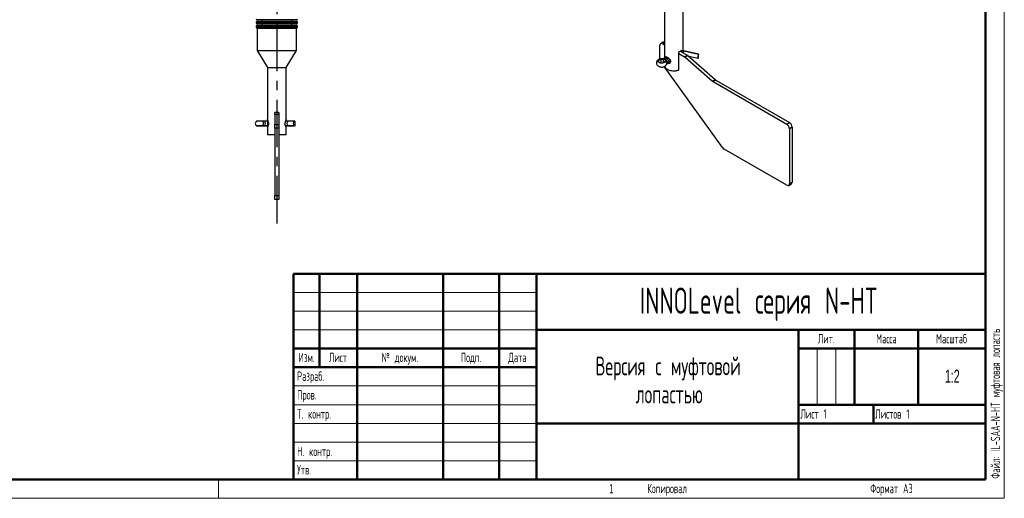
# Model space of a CAD drawing. Header units: millimetres. Extents: x 0 to 420, y 0 to 297.
# Tile 2 of 6: x 157 to 420, y 0 to 128. Entities that reach past the tile are written whole.
import ezdxf

# ---------------------------------------------------------------- set-up
doc = ezdxf.new("R2010")
doc.units = ezdxf.units.MM
doc.linetypes.add('CENTERX2', pattern=[20.32, 12.7, -2.54, 2.54, -2.54])
doc.layers.add('ОСЕВЫЕ', color=7, linetype='Continuous')
doc.layers.add('ОСНОВНОЙ', color=7, linetype='Continuous', lineweight=25)
doc.styles.add('SLDTEXTSTYLE0', font='TXT', dxfattribs={"width": 0.605, "bigfont": 'bigfont'})
doc.styles.add('SLDTEXTSTYLE1', font='TXT', dxfattribs={"width": 0.620146, "bigfont": 'bigfont'})
doc.styles.add('SLDTEXTSTYLE2', font='TXT', dxfattribs={"width": 0.605})
doc.styles.add('SLDTEXTSTYLE3', font='TXT', dxfattribs={"width": 0.559127, "bigfont": 'bigfont'})

# ---------------------------------------------------------------- blocks, each defined once
blk = doc.blocks.new('SW_NOTE_0')
at = {"color": 0, "linetype": 'Continuous', "lineweight": 0, "char_height": 5, "attachment_point": 2, "style": 'SLDTEXTSTYLE0'}
for s, insert in [('Версия с муфтовой', (31.87, 6.43)), ('лопастью', (32.16, -1.07))]:
    blk.add_mtext(s, dxfattribs=dict(at, insert=insert))

msp = doc.modelspace()

# ---------------------------------------------------------------- linework, layer by layer
at = {"color": 7, "linetype": 'Continuous', "lineweight": 18}
for p, q in [((420, 297), (420, 0)), ((230, 55), (295, 55)), ((230, 50), (295, 50)), ((230, 45), (295, 45)), ((370, 40), (370, 25)), ((375, 40), (375, 25)), ((230, 30), (295, 30)), ((230, 25), (295, 25)), ((230, 20), (295, 20)), ((230, 15), (295, 15)), ((230, 10), (295, 10)), ((0, 0), (420, 0))]:
    msp.add_line(p, q, dxfattribs=at)
at = {"color": 7, "linetype": 'Continuous', "lineweight": 50}
for p, q in [((415, 5), (415, 292)), ((230, 60), (415, 60)), ((230, 60), (230, 5)), ((237, 35), (237, 60)), ((247, 60), (247, 5)), ((270, 60), (270, 5)), ((285, 60), (285, 5)), ((295, 60), (295, 5)), ((295, 45), (415, 45)), ((365, 45), (365, 5)), ((380, 45), (380, 25)), ((397, 45), (397, 25)), ((230, 40), (295, 40)), ((365, 40), (415, 40)), ((230, 35), (295, 35)), ((365, 25), (415, 25)), ((385, 25), (385, 20)), ((295, 20), (415, 20)), ((20, 5), (415, 5))]:
    msp.add_line(p, q, dxfattribs=at)
at = {"color": 7, "linetype": 'Continuous', "lineweight": 25}
for p, q in [((329.15, 129.93), (329.15, 117.5)), ((334.15, 119.02), (334.15, 129.93)), ((220.07, 127.19), (220.07, 126.99)), ((230.82, 127.84), (220.32, 127.84)), ((220.32, 127.44), (230.82, 127.44)), ((230.82, 126.74), (220.32, 126.74)), ((220.32, 126.34), (230.82, 126.34)), ((221.57, 127.84), (221.57, 127.44)), ((221.57, 126.74), (221.57, 126.34)), ((229.57, 127.44), (229.57, 127.84)), ((229.57, 126.34), (229.57, 126.74)), ((231.07, 126.99), (231.07, 127.19)), ((220.07, 126.09), (220.07, 125.89)), ((230.82, 125.64), (220.32, 125.64)), ((220.32, 125.59), (220.32, 119.59)), ((220.32, 125.59), (230.82, 125.59)), ((221.82, 125.64), (221.82, 125.59)), ((229.32, 125.59), (229.32, 125.64)), ((230.82, 119.59), (230.82, 125.59)), ((231.07, 125.89), (231.07, 126.09)), ((328.85, 121.84), (328.14, 121.43)), ((328.64, 121.38), (329.15, 121.09)), ((220.32, 119.59), (223.07, 115.09)), ((220.32, 119.59), (230.82, 119.59)), ((228.07, 115.09), (230.82, 119.59)), ((327.93, 117.31), (327.93, 120.97)), ((333.03, 114.44), (333.03, 119.26)), ((333.03, 118.85), (334.56, 117.96)), ((333.41, 119.44), (335.27, 118.37)), ((333.73, 119.67), (333.73, 119.26)), ((338.24, 118.58), (334.31, 119.43)), ((338.27, 118.64), (334.35, 119.49)), ((338.29, 117.71), (338.29, 118.6)), ((328.01, 116.3), (328.29, 116.36)), ((328.9, 117.46), (328.26, 117.41)), ((328.27, 117.4), (328.26, 117.41)), ((328.27, 117.4), (328.91, 117.46)), ((328.29, 117.25), (328.93, 117.3)), ((328.29, 116.36), (328.29, 117.25)), ((328.29, 116.36), (328.93, 116.41)), ((328.29, 116.31), (328.92, 116.37)), ((329.08, 117.49), (328.9, 117.46)), ((328.91, 117.46), (328.9, 117.46)), ((328.93, 116.41), (328.93, 117.3)), ((329.38, 117.06), (329.29, 116.69)), ((329.29, 116.67), (329.29, 116.69)), ((329.53, 117.1), (329.43, 116.73)), ((329.84, 117.81), (329.55, 117.64)), ((329.78, 116.07), (329.87, 116.43)), ((329.78, 116.07), (329.78, 116.05)), ((330.04, 117.7), (329.82, 117.57)), ((330.02, 116.54), (330.72, 116.94)), ((330.03, 116.54), (330.02, 116.54)), ((334.56, 117.96), (335.27, 118.37)), ((335.45, 118.24), (334.74, 117.83)), ((334.74, 117.83), (341.99, 111.46)), ((335.45, 118.24), (342.7, 111.86)), ((335.58, 118.12), (338.21, 117.55)), ((223.07, 115.09), (223.07, 101.14)), ((223.07, 115.09), (228.07, 115.09)), ((228.07, 101.14), (228.07, 115.09)), ((344.72, 93.67), (329.06, 115.33)), ((329.88, 114.62), (329.95, 114.58)), ((333.03, 114.44), (332.95, 114.4)), ((341.99, 111.46), (342.7, 111.86)), ((342.87, 111.73), (342.17, 111.33)), ((342.17, 111.33), (361.88, 99.95)), ((342.87, 111.73), (362.58, 100.36)), ((226.07, 103.09), (225.07, 103.09)), ((225.07, 102.59), (225.07, 103.09)), ((226.07, 103.09), (226.07, 102.59)), ((221.77, 100.74), (220.22, 100.74)), ((222.29, 100.74), (221.77, 100.74)), ((222.32, 100.72), (221.8, 100.72)), ((223.12, 100.74), (222.29, 100.74)), ((223.12, 100.72), (222.32, 100.72)), ((223.22, 100.74), (223.12, 100.74)), ((223.12, 100.72), (223.12, 99.46)), ((225.07, 102.59), (226.07, 102.59)), ((225.07, 102.56), (225.07, 102.59)), ((226.07, 102.56), (225.07, 102.56)), ((225.07, 102.56), (225.07, 99.87)), ((226.07, 102.59), (226.07, 102.56)), ((226.07, 102.56), (226.07, 99.87)), ((228.61, 100.74), (227.93, 100.74)), ((230.3, 100.72), (228.56, 100.72)), ((230.34, 100.74), (228.61, 100.74)), ((230.43, 99.55), (230.43, 100.64)), ((361.88, 99.95), (362.58, 100.36)), ((220.22, 99.45), (221.77, 99.45)), ((221.77, 99.45), (222.29, 99.45)), ((222.32, 99.46), (221.8, 99.46)), ((222.29, 99.45), (223.12, 99.45)), ((223.12, 99.46), (222.32, 99.46)), ((223.07, 99.05), (223.07, 97.19)), ((223.12, 99.45), (223.22, 99.45)), ((225.07, 99.87), (226.07, 99.87)), ((225.07, 99.84), (225.07, 99.87)), ((225.07, 98.84), (225.07, 99.84)), ((225.07, 99.84), (226.07, 99.84)), ((226.07, 98.84), (225.07, 98.84)), ((225.07, 98.84), (225.07, 80.84)), ((226.07, 99.87), (226.07, 99.84)), ((226.07, 99.84), (226.07, 98.84)), ((226.07, 98.84), (226.07, 80.84)), ((227.92, 99.45), (228.61, 99.45)), ((228.07, 97.19), (228.07, 99.05)), ((230.3, 99.46), (228.56, 99.46)), ((228.61, 99.45), (230.34, 99.45)), ((363.29, 99.13), (362.58, 98.72)), ((362.58, 98.72), (362.58, 84.03)), ((363.29, 99.13), (363.29, 84.43)), ((223.07, 97.19), (223.17, 97.09)), ((223.07, 97.19), (225.07, 97.19)), ((225.07, 97.09), (223.17, 97.09)), ((226.07, 97.19), (228.07, 97.19)), ((227.97, 97.09), (226.07, 97.09)), ((227.97, 97.09), (228.07, 97.19)), ((361.88, 83.62), (345.13, 93.29)), ((362.58, 84.03), (363.29, 84.43)), ((362.38, 83.57), (363.08, 83.98)), ((225.07, 80.84), (226.07, 80.84)), ((225.07, 79.84), (225.07, 80.84)), ((226.07, 79.84), (225.07, 79.84)), ((226.07, 80.84), (226.07, 79.84))]:
    msp.add_line(p, q, dxfattribs=at)
at = {"color": 8, "linetype": 'Continuous', "lineweight": 25}
for p, q in [((231.07, 127.19), (220.07, 127.19)), ((220.07, 126.99), (231.07, 126.99)), ((231.07, 126.09), (220.07, 126.09)), ((220.07, 125.89), (231.07, 125.89)), ((329.15, 121.67), (328.64, 121.38)), ((334.31, 119.43), (334.15, 119.46)), ((329.66, 117.68), (329.56, 117.65)), ((329.66, 117.68), (329.87, 117.8)), ((329.77, 117.55), (330.04, 117.7)), ((329.77, 117.5), (329.77, 117.55)), ((330.11, 117.65), (329.91, 117.54)), ((221.8, 100.72), (220.17, 100.72)), ((223.12, 100.74), (223.12, 100.72)), ((223.22, 100.72), (223.12, 100.72)), ((228.56, 100.72), (227.93, 100.72)), ((221.8, 99.46), (220.17, 99.46)), ((223.22, 99.46), (223.12, 99.46)), ((223.12, 99.46), (223.12, 99.45)), ((228.56, 99.46), (227.93, 99.46))]:
    msp.add_line(p, q, dxfattribs=at)
at = {"color": 7, "linetype": 'Continuous', "lineweight": 25, "flags": 128}
for points in [[(334.36, 119.44), (334.16, 119.48), (334.15, 119.48)], [(338.24, 118.58), (338.18, 118.41), (338.14, 118.22), (338.12, 118.04), (338.11, 117.87), (338.12, 117.73), (338.14, 117.63), (338.18, 117.57), (338.24, 117.55)], [(338.29, 118.6), (338.29, 118.61), (338.28, 118.63), (338.28, 118.64), (338.27, 118.64), (338.26, 118.63), (338.25, 118.62), (338.24, 118.61), (338.24, 118.58)], [(329.29, 116.67), (329.17, 116.48), (328.93, 116.34), (328.61, 116.25), (328.26, 116.25), (327.94, 116.33), (327.69, 116.47), (327.56, 116.66), (327.57, 116.86), (327.71, 117.04), (327.96, 117.18), (328.29, 117.25)], [(328.93, 116.41), (329.04, 116.42), (329.11, 116.43)], [(329.28, 117.54), (329.28, 117.54), (329.29, 117.7), (329.32, 117.82), (329.42, 117.96), (329.61, 117.97), (329.73, 117.92), (329.88, 117.85), (330.04, 117.74), (330.2, 117.62), (330.51, 117.33), (330.74, 116.99), (330.81, 116.82), (330.83, 116.65), (330.81, 116.48), (330.74, 116.34), (330.51, 116.12), (330.2, 116.05), (330.04, 116.07), (329.88, 116.14), (329.88, 116.14)], [(329.19, 115.39), (329.22, 115.3), (329.47, 114.94), (329.88, 114.62), (330.42, 114.39), (331.06, 114.24), (331.74, 114.2), (332.41, 114.27), (333.03, 114.44)], [(223.1, 101.06), (223.08, 101.12), (223.07, 101.14), (223.08, 101.12), (223.1, 101.06), (223.19, 100.83), (223.28, 100.49), (223.31, 100.3), (223.32, 100.09), (223.31, 99.89), (223.28, 99.69), (223.19, 99.35), (223.1, 99.13), (223.08, 99.07), (223.07, 99.05), (223.07, 99.05)]]:
    msp.add_lwpolyline(points, dxfattribs=at)
at = {"color": 8, "linetype": 'Continuous', "lineweight": 25, "flags": 128}
for points in [[(334.35, 119.49), (334.35, 119.49), (334.34, 119.48), (334.33, 119.47), (334.32, 119.45), (334.31, 119.43)], [(329.43, 116.73), (329.29, 116.51), (329.02, 116.34), (328.64, 116.24), (328.23, 116.24), (327.85, 116.32), (327.57, 116.49), (327.41, 116.71), (327.42, 116.95), (327.59, 117.16)], [(329.91, 117.54), (330.02, 117.38), (330.1, 117.21), (330.15, 117.03), (330.17, 116.87), (330.15, 116.73), (330.1, 116.61), (330.03, 116.54)], [(221.77, 100.74), (221.79, 100.73), (221.8, 100.72)], [(222.29, 100.74), (222.31, 100.73), (222.32, 100.72)], [(228.61, 100.74), (228.58, 100.73), (228.56, 100.72)], [(221.8, 99.46), (221.79, 99.45), (221.77, 99.45)], [(222.32, 99.46), (222.31, 99.45), (222.29, 99.45)], [(228.56, 99.46), (228.58, 99.45), (228.61, 99.45)]]:
    msp.add_lwpolyline(points, dxfattribs=at)
at = {"color": 7, "linetype": 'Continuous', "lineweight": 25}
for centre, radius, start, end in [((220.32, 128.09), 0.25, 180, 270), ((220.32, 127.19), 0.25, 90, 180), ((220.32, 126.99), 0.25, 180, 270), ((220.32, 126.09), 0.25, 90, 180), ((230.82, 128.09), 0.25, 270, 0), ((230.82, 127.19), 0.25, 0, 90), ((230.82, 126.99), 0.25, 270, 0), ((230.82, 126.09), 0.25, 0, 90), ((220.32, 125.89), 0.25, 180, 270), ((230.82, 125.89), 0.25, 270, 0), ((328.37, 121.04), 0.437, 50.7967, 189.214), ((329.04, 121.47), 0.412, 74.9671, 117.6893), ((332.22, 121.46), 2.35, 289.9729, 310.0218), ((328.3, 116.22), 1.18, 91.6136, 127.3094), ((327.87, 117.27), 0.425, 357.3117, 18.723), ((328.23, 116.34), 0.0634, 331.9721, 11.5759), ((328.78, 119.3), 1.85, 273.9003, 298.5127), ((328.5, 117.32), 0.425, 357.3117, 18.723), ((328.87, 116.4), 0.0634, 331.9721, 11.5759), ((328.79, 119.35), 2.05, 273.9003, 298.5127), ((330.18, 116.77), 0.839, 116.3649, 161.4491), ((330.24, 116.86), 0.756, 116.3649, 161.4491), ((329.64, 117.55), 0.132, 358.8227, 78.7269), ((329.85, 117.53), 0.0478, 123.9403, 187.3719), ((333.99, 116.99), 1.12, 48.371, 59.6698), ((334.7, 117.4), 1.12, 48.371, 59.6698), ((338.09, 117.69), 0.199, 317.1549, 4.6991), ((331.65, 117.8), 3.64, 242.1383, 290.8975), ((342.74, 112.3), 1.12, 228.371, 239.6698), ((343.44, 112.7), 1.12, 228.371, 239.6698), ((220.53, 100.09), 0.729, 119.9346, 240.0654), ((220.22, 100.64), 0.1, 90, 119.9346), ((221.03, 100.09), 0.998, 320.7547, 39.2453), ((221.55, 100.09), 0.998, 320.7547, 39.2453), ((228.99, 100.09), 0.763, 124.1251, 235.8749), ((230.73, 100.09), 0.763, 124.1251, 235.8749), ((230.34, 100.64), 0.0915, 355.5428, 119.5996), ((361.75, 99.06), 1.54, 2.6055, 57.3945), ((220.22, 99.55), 0.1, 240.0654, 270), ((230.34, 99.54), 0.0915, 240.4004, 4.4572), ((361.05, 98.65), 1.54, 2.6055, 57.3945), ((345.83, 94.44), 1.35, 214.9059, 238.6123), ((362.81, 84.37), 0.48, 304.0564, 7.2558), ((362.15, 83.96), 0.437, 230.7967, 9.214)]:
    msp.add_arc(centre, radius, start, end, dxfattribs=at)
at = {"color": 8, "linetype": 'Continuous', "lineweight": 25}
for centre, radius, start, end in [((336.65, 118.64), 2.47, 161.163, 171.8528), ((329.38, 116.65), 0.097, 54.2723, 157.5016), ((329.47, 117.02), 0.097, 54.2723, 157.5016), ((329.18, 116.18), 0.61, 349.4452, 65.4391), ((329.27, 116.54), 0.61, 349.4452, 65.4391), ((329.84, 117.5), 0.0765, 29.6942, 104.2901)]:
    msp.add_arc(centre, radius, start, end, dxfattribs=at)
at = {"color": 7, "linetype": 'Continuous', "lineweight": 25}
for points, knots in [([(327.87, 117.31), (327.76, 117.27), (327.52, 117.19), (327.24, 116.94), (327.06, 116.61), (327.01, 116.24), (327.1, 115.88), (327.31, 115.59), (327.6, 115.37), (327.98, 115.22), (328.26, 115.2), (328.41, 115.19)], [0, 0, 0, 0, 0.104061, 0.219268, 0.329244, 0.437297, 0.548165, 0.650803, 0.756444, 0.87279, 1, 1, 1, 1]), ([(328.26, 117.41), (328.17, 117.4), (328.06, 117.39), (327.97, 117.36), (327.97, 117.35)], [0, 0, 0, 0, 0.89563, 1, 1, 1, 1]), ([(328.41, 115.19), (328.42, 115.19), (328.57, 115.17), (328.89, 115.24), (329.29, 115.4), (329.59, 115.66), (329.73, 115.9), (329.77, 116.04), (329.78, 116.07)], [0, 0, 0, 0, 0.003162, 0.266327, 0.516777, 0.742624, 0.960035, 1, 1, 1, 1]), ([(329.55, 117.64), (329.52, 117.62), (329.41, 117.57), (329.24, 117.51), (329.1, 117.49), (329.08, 117.49)], [0, 0, 0, 0, 0.3203318, 0.8696739, 1, 1, 1, 1]), ([(329.84, 116.41), (329.88, 116.38), (329.96, 116.31), (330.09, 116.26), (330.27, 116.24), (330.49, 116.31), (330.66, 116.47), (330.73, 116.64), (330.75, 116.78), (330.73, 116.92), (330.66, 117.11), (330.49, 117.34), (330.27, 117.54), (330.09, 117.67), (329.96, 117.75), (329.84, 117.82), (329.71, 117.86), (329.59, 117.86), (329.54, 117.78), (329.52, 117.68), (329.52, 117.66)], [0, 0, 0, 0, 0.041252, 0.083545, 0.125859, 0.210753, 0.295776, 0.338277, 0.380465, 0.422848, 0.46505, 0.550014, 0.635032, 0.677354, 0.719701, 0.762065, 0.804587, 0.88936, 0.97433, 1, 1, 1, 1]), ([(329.87, 116.42), (329.87, 116.42), (329.87, 116.41), (329.88, 116.45), (329.98, 116.51), (330.02, 116.54)], [0, 0, 0, 0, 0.008259, 0.560248, 1, 1, 1, 1]), ([(227.82, 100.09), (227.82, 100.16), (227.82, 100.3), (227.86, 100.56), (227.95, 100.85), (228.03, 101.04), (228.06, 101.12), (228.07, 101.15), (228.06, 101.12), (228.05, 101.09), (228.03, 101.06), (228.03, 101.06)], [0, 0, 0, 0, 0.097158, 0.195305, 0.392471, 0.592686, 0.694375, 0.796174, 0.897988, 0.9999, 1, 1, 1, 1]), ([(228.06, 99.07), (228.06, 99.06), (228.07, 99.04), (228.06, 99.06), (228.03, 99.14), (227.95, 99.33), (227.86, 99.62), (227.82, 99.88), (227.82, 100.02), (227.82, 100.09)], [0, 0, 0, 0, 0.113445, 0.226846, 0.339937, 0.563261, 0.782851, 0.891364, 1, 1, 1, 1])]:
    msp.add_open_spline(points, degree=3, knots=knots, dxfattribs=at)
at = {"layer": 'ОСЕВЫЕ', "linetype": 'CENTERX2'}
msp.add_line((225.57, 269.02), (225.57, 71.34), dxfattribs=at)
at = {"layer": 'ОСНОВНОЙ', "linetype": 'Continuous', "lineweight": 18}
for p, q in [((415, 292), (415, 5)), ((415, 5), (20, 5)), ((210, 5), (210, 0)), ((217.5, 5), (217.5, 5))]:
    msp.add_line(p, q, dxfattribs=at)

# ---------------------------------------------------------------- block references
at = {"color": 7, "linetype": 'Continuous', "lineweight": 0}
msp.add_blockref('SW_NOTE_0', (298.27, 31.41), dxfattribs=at)

# ---------------------------------------------------------------- texts
at = {"color": 7, "linetype": 'Continuous', "lineweight": 0, "insert": (416.38, 5.25), "char_height": 2.5, "attachment_point": 1, "rotation": 90, "style": 'SLDTEXTSTYLE0'}
msp.add_mtext('Файл: IL-SAA-N-HT муфтовая лопасть', dxfattribs=at)
at = {"color": 7, "linetype": 'Continuous', "lineweight": 0}
for s, insert, char_height, attachment_point, style in [('INNOLevel серия N-HT', (354.39, 56.28), 7, 2, 'SLDTEXTSTYLE0'), ('Лит.', (372.41, 43.87), 2.5, 2, 'SLDTEXTSTYLE1'), ('Масса', (388.49, 43.87), 2.5, 2, 'SLDTEXTSTYLE1'), ('Масштаб', (405.89, 43.87), 2.5, 2, 'SLDTEXTSTYLE1'), ('Изм.', (233.52, 38.87), 2.5, 2, 'SLDTEXTSTYLE3'), ('Лист', (241.9, 38.87), 2.5, 2, 'SLDTEXTSTYLE1'), ('№ докум.', (258.46, 38.87), 2.5, 2, 'SLDTEXTSTYLE1'), ('Подп.', (277.48, 38.87), 2.5, 2, 'SLDTEXTSTYLE1'), ('Дата', (289.89, 38.87), 2.5, 2, 'SLDTEXTSTYLE1'), ('1:2', (406.1, 34.36), 3.5, 2, 'SLDTEXTSTYLE2'), ('Разраб.', (231, 33.87), 2.5, 1, 'SLDTEXTSTYLE0'), ('Пров.', (231, 28.87), 2.5, 1, 'SLDTEXTSTYLE0'), ('Т. контр.', (231, 23.78), 2.5, 1, 'SLDTEXTSTYLE0'), ('Лист 1', (365.5, 23.78), 2.5, 1, 'SLDTEXTSTYLE0'), ('Листов 1', (385.5, 23.78), 2.5, 1, 'SLDTEXTSTYLE0'), ('Н. контр.', (231, 13.78), 2.5, 1, 'SLDTEXTSTYLE0'), ('Утв.', (231, 8.87), 2.5, 1, 'SLDTEXTSTYLE0'), ('Копировал', (329.87, 3.87), 2.5, 2, 'SLDTEXTSTYLE0'), ('Формат А3', (389.85, 3.87), 2.5, 2, 'SLDTEXTSTYLE0')]:
    msp.add_mtext(s, dxfattribs=dict(at, insert=insert, char_height=char_height, attachment_point=attachment_point, style=style))
at = {"layer": 'ОСНОВНОЙ', "insert": (314.98, 3.82), "char_height": 2.5, "attachment_point": 2, "style": 'SLDTEXTSTYLE2'}
msp.add_mtext('1', dxfattribs=at)

doc.saveas('drawing.dxf')
